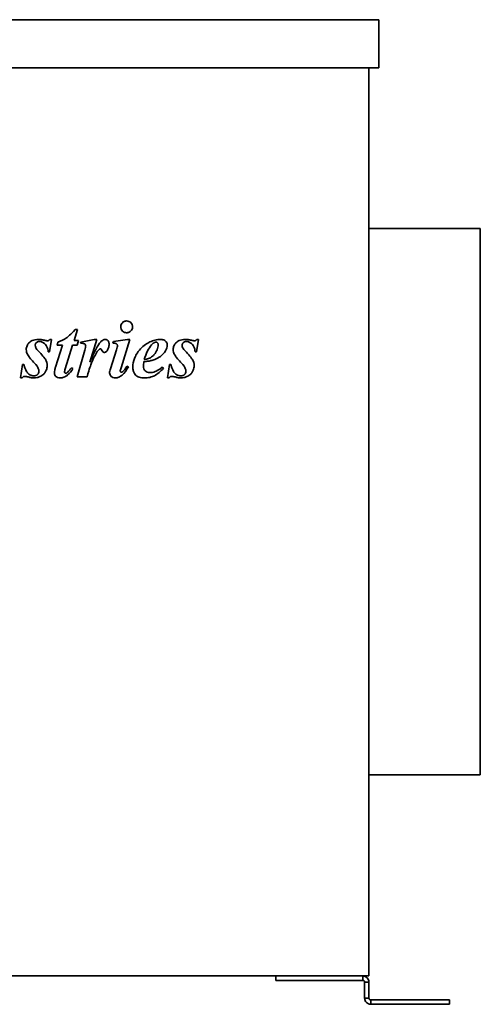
# Model space of a CAD drawing. Header units: millimetres. Extents: x 152 to 688, y 72 to 522.
# Tile 5 of 5: x 477 to 688, y 72 to 522. Entities that reach past the tile are written whole.
import ezdxf

# ---------------------------------------------------------------- set-up
doc = ezdxf.new("R2010")
doc.units = ezdxf.units.MM
doc.header["$LTSCALE"] = 2
doc.layers.add('Krawędzie widoczne(ISO)', color=7, linetype='Continuous', lineweight=35, true_color=0x262659)

msp = doc.modelspace()

# ---------------------------------------------------------------- linework, layer by layer
at = {"layer": 'Krawędzie widoczne(ISO)'}
for p, q in [((198.5, 522.23), (641.5, 522.23)), ((641.5, 500.23), (641.5, 522.23)), ((641.5, 500.23), (198.5, 500.23)), ((637, 500.23), (637, 84.73)), ((687.9, 426.73), (637, 426.73)), ((687.9, 176.73), (687.9, 426.73)), ((502.16, 375.44), (503.73, 380.47)), ((503.73, 380.47), (502.73, 380.47)), ((491, 370.26), (491.82, 375.95)), ((491.82, 375.95), (491.15, 375.95)), ((494.82, 374.69), (494.48, 373.32)), ((504.22, 375.44), (502.16, 375.44)), ((503.59, 373.32), (504.22, 375.44)), ((505.24, 374.73), (505.08, 374.2)), ((511.41, 375.95), (505.24, 374.73)), ((509.37, 365.6), (512.63, 375.95)), ((512.63, 375.95), (511.41, 375.95)), ((520.15, 374.93), (519.91, 374.2)), ((526.6, 375.95), (520.15, 374.93)), ((523.64, 362.94), (527.75, 375.95)), ((527.75, 375.95), (526.6, 375.95)), ((558.18, 370.26), (559, 375.95)), ((559, 375.95), (558.32, 375.95)), ((490.33, 370.26), (491, 370.26)), ((496.83, 373.32), (493.7, 363.33)), ((494.48, 373.32), (496.83, 373.32)), ((498.15, 362.49), (501.5, 373.32)), ((501.5, 373.32), (503.59, 373.32)), ((507.14, 371.07), (503.63, 358.86)), ((521.6, 371.26), (518.78, 362.45)), ((557.51, 370.26), (558.18, 370.26)), ((478.65, 364.5), (477.75, 358.35)), ((479.24, 364.5), (478.65, 364.5)), ((501.63, 362.62), (500.97, 363.02)), ((527.01, 363.37), (526.38, 363.76)), ((543.03, 362.78), (542.48, 363.25)), ((545.82, 364.5), (544.93, 358.35)), ((546.42, 364.5), (545.82, 364.5)), ((477.75, 358.35), (478.42, 358.35)), ((503.63, 358.86), (508.14, 358.86)), ((544.93, 358.35), (545.6, 358.35)), ((687.9, 176.73), (637, 176.73)), ((637, 84.73), (203, 84.73)), ((594.47, 84.73), (594.47, 82.73)), ((596.22, 82.73), (594.47, 82.73)), ((596.22, 82.73), (611.52, 82.73)), ((619.03, 82.73), (611.52, 82.73)), ((619.03, 82.73), (634.2, 82.73)), ((634.2, 83.61), (634.2, 84.73)), ((634.2, 82.73), (634.2, 83.61)), ((635, 81.93), (635, 74.57)), ((635.88, 81.93), (635, 81.93)), ((637, 81.93), (635.88, 81.93)), ((637, 74.57), (637, 81.93)), ((635, 74.57), (636.12, 74.57)), ((636.12, 74.57), (637, 74.57)), ((637.8, 73.77), (637.8, 72.89)), ((638.8, 73.77), (637.8, 73.77)), ((637.8, 72.89), (637.8, 71.77)), ((638.8, 73.77), (641.63, 73.77)), ((641.63, 73.77), (650.12, 73.77)), ((672.04, 73.77), (650.12, 73.77)), ((672.04, 73.77), (673.79, 73.77)), ((673.79, 71.77), (673.79, 73.77)), ((637.8, 71.77), (638.8, 71.77)), ((638.8, 71.77), (641.63, 71.77)), ((650.12, 71.77), (641.63, 71.77)), ((650.12, 71.77), (672.04, 71.77)), ((673.79, 71.77), (672.04, 71.77))]:
    msp.add_line(p, q, dxfattribs=at)
for points, knots in [([(526.22, 384.43), (526.03, 384.43), (525.84, 384.41), (525.48, 384.34), (525.31, 384.29), (524.83, 384.08), (524.54, 383.88), (524.04, 383.36), (523.85, 383.08), (523.58, 382.43), (523.52, 382.08), (523.52, 381.71)], [-0.4509791, -0.4509791, -0.4509791, -0.4509791, -0.3874977, -0.3874977, -0.3265374, -0.3265374, -0.211083, -0.211083, -0.1092223, -0.1092223, 0, 0, 0, 0]), ([(528.93, 381.71), (528.93, 381.9), (528.92, 382.09), (528.84, 382.46), (528.79, 382.63), (528.57, 383.15), (528.35, 383.44), (527.86, 383.92), (527.58, 384.1), (526.94, 384.37), (526.58, 384.43), (526.22, 384.43)], [-0.416204, -0.416204, -0.416204, -0.416204, -0.3642774, -0.3642774, -0.3143468, -0.3143468, -0.2097783, -0.2097783, -0.1095845, -0.1095845, 0, 0, 0, 0]), ([(502.73, 380.47), (500.54, 378.05), (499.3, 377.12), (497.53, 375.87), (496.19, 375.21), (494.82, 374.69)], [-0.6505115, -0.6505115, -0.6505115, -0.6505115, -0.4385322, -0.4385322, 0, 0, 0, 0]), ([(523.52, 381.71), (523.52, 381.52), (523.54, 381.33), (523.61, 380.97), (523.67, 380.79), (523.9, 380.26), (524.14, 379.97), (524.61, 379.51), (524.89, 379.32), (525.52, 379.06), (525.86, 379), (526.22, 379)], [-0.3936903, -0.3936903, -0.3936903, -0.3936903, -0.3478818, -0.3478818, -0.3037884, -0.3037884, -0.2065084, -0.2065084, -0.1058691, -0.1058691, 0, 0, 0, 0]), ([(526.22, 379), (526.41, 379), (526.59, 379.01), (526.96, 379.09), (527.13, 379.14), (527.71, 379.39), (528, 379.65), (528.42, 380.08), (528.6, 380.36), (528.87, 381), (528.93, 381.35), (528.93, 381.71)], [-0.352796, -0.352796, -0.352796, -0.352796, -0.3198104, -0.3198104, -0.2880609, -0.2880609, -0.2093679, -0.2093679, -0.1081651, -0.1081651, 0, 0, 0, 0]), ([(485.86, 375.95), (485.36, 375.95), (484.86, 375.92), (483.93, 375.75), (483.5, 375.63), (482.56, 375.23), (482.05, 374.9), (481.19, 374.02), (480.89, 373.57), (480.44, 372.5), (480.34, 371.91), (480.34, 371.3)], [-0.8800309, -0.8800309, -0.8800309, -0.8800309, -0.7060035, -0.7060035, -0.5510547, -0.5510547, -0.3479455, -0.3479455, -0.1825734, -0.1825734, 0, 0, 0, 0]), ([(484.43, 373.32), (484.43, 373.43), (484.44, 373.53), (484.48, 373.74), (484.51, 373.84), (484.64, 374.13), (484.76, 374.3), (485.14, 374.67), (485.36, 374.79), (485.8, 374.97), (486.09, 375.01), (486.39, 375.01)], [-0.2190672, -0.2190672, -0.2190672, -0.2190672, -0.2002177, -0.2002177, -0.181881, -0.181881, -0.143458, -0.143458, -0.0888308, -0.0888308, 0, 0, 0, 0]), ([(488.66, 375.55), (488.16, 375.67), (487.64, 375.78), (486.71, 375.91), (486.28, 375.95), (485.86, 375.95)], [-0.2805032, -0.2805032, -0.2805032, -0.2805032, -0.1261336, -0.1261336, 0, 0, 0, 0]), ([(486.39, 375.01), (486.59, 375.01), (486.79, 374.99), (487.18, 374.91), (487.38, 374.85), (487.98, 374.59), (488.35, 374.32), (489.29, 373.46), (489.61, 372.92), (490.12, 371.84), (490.28, 371.05), (490.33, 370.26)], [-0.480152, -0.480152, -0.480152, -0.480152, -0.4512895, -0.4512895, -0.4219219, -0.4219219, -0.3572301, -0.3572301, -0.238326, -0.238326, 0, 0, 0, 0]), ([(489.98, 375.34), (489.8, 375.34), (489.59, 375.36), (489.16, 375.43), (488.9, 375.49), (488.66, 375.55)], [-0.1312582, -0.1312582, -0.1312582, -0.1312582, -0.0751287, -0.0751287, 0, 0, 0, 0]), ([(491.15, 375.95), (491.06, 375.84), (490.97, 375.74), (490.76, 375.56), (490.65, 375.49), (490.35, 375.37), (490.17, 375.34), (489.98, 375.34)], [-0.1379027, -0.1379027, -0.1379027, -0.1379027, -0.0955707, -0.0955707, -0.0561638, -0.0561638, 0, 0, 0, 0]), ([(505.08, 374.2), (505.43, 374.2), (505.88, 374.19), (506.49, 374.12), (506.65, 374.08), (506.96, 373.93), (507.09, 373.84), (507.3, 373.63), (507.36, 373.53), (507.47, 373.24), (507.49, 373.06), (507.49, 372.89)], [-0.2546354, -0.2546354, -0.2546354, -0.2546354, -0.1858365, -0.1858365, -0.1358192, -0.1358192, -0.090491, -0.090491, -0.0520702, -0.0520702, 0, 0, 0, 0]), ([(514.39, 374.91), (513.69, 374.19), (512.89, 372.82), (511.29, 369.84), (510.22, 367.53), (509.37, 365.6)], [-1.00802, -1.00802, -1.00802, -1.00802, -0.633589, -0.633589, 0, 0, 0, 0]), ([(516.47, 375.95), (516.29, 375.95), (516.11, 375.93), (515.76, 375.84), (515.58, 375.78), (515.03, 375.5), (514.69, 375.22), (514.39, 374.91)], [-0.239185, -0.239185, -0.239185, -0.239185, -0.1848343, -0.1848343, -0.1285005, -0.1285005, 0, 0, 0, 0]), ([(518.17, 373.79), (518.17, 374), (518.15, 374.22), (518.08, 374.61), (518.04, 374.79), (517.84, 375.23), (517.7, 375.4), (517.44, 375.66), (517.29, 375.76), (516.91, 375.92), (516.69, 375.95), (516.47, 375.95)], [-0.242531, -0.242531, -0.242531, -0.242531, -0.2057333, -0.2057333, -0.1737204, -0.1737204, -0.1232101, -0.1232101, -0.0654172, -0.0654172, 0, 0, 0, 0]), ([(519.91, 374.2), (520.03, 374.2), (520.16, 374.21), (520.4, 374.22), (520.51, 374.22), (520.62, 374.22)], [-0.07108279, -0.07108279, -0.07108279, -0.07108279, -0.03295404, -0.03295404, 0, 0, 0, 0]), ([(520.62, 374.22), (520.76, 374.22), (520.89, 374.21), (521.14, 374.16), (521.25, 374.13), (521.54, 374), (521.66, 373.89), (521.83, 373.71), (521.9, 373.61), (521.99, 373.4), (522.01, 373.29), (522.01, 373.18)], [-0.1608523, -0.1608523, -0.1608523, -0.1608523, -0.1334734, -0.1334734, -0.1092817, -0.1092817, -0.0694396, -0.0694396, -0.0340452, -0.0340452, 0, 0, 0, 0]), ([(541.66, 375.95), (540.83, 375.95), (540.02, 375.85), (538.37, 375.46), (537.56, 375.16), (535.65, 374.24), (534.04, 373.29), (531.04, 370.06), (530.22, 368.35), (529.3, 365.98), (529.02, 364.63), (529.02, 363.23)], [-1.535949, -1.535949, -1.535949, -1.535949, -1.319391, -1.319391, -1.091451, -1.091451, -0.763345, -0.763345, -0.419332, -0.419332, 0, 0, 0, 0]), ([(537.63, 373.5), (537.86, 373.76), (538.12, 374.01), (538.61, 374.39), (538.85, 374.54), (539.27, 374.69), (539.44, 374.73), (539.62, 374.73)], [-0.2371908, -0.2371908, -0.2371908, -0.2371908, -0.1336697, -0.1336697, -0.0521754, -0.0521754, 0, 0, 0, 0]), ([(539.62, 374.73), (539.76, 374.73), (539.9, 374.71), (540.15, 374.6), (540.26, 374.53), (540.4, 374.38), (540.49, 374.28), (540.61, 373.96), (540.64, 373.79), (540.64, 373.63)], [-0.2665624, -0.2665624, -0.2665624, -0.2665624, -0.1782034, -0.1782034, -0.101379, -0.101379, -0.0505535, -0.0505535, 0, 0, 0, 0]), ([(544.8, 373.36), (544.8, 373.55), (544.79, 373.74), (544.71, 374.1), (544.66, 374.27), (544.45, 374.73), (544.26, 374.99), (543.89, 375.33), (543.63, 375.55), (542.69, 375.89), (542.17, 375.95), (541.66, 375.95)], [-0.8558076, -0.8558076, -0.8558076, -0.8558076, -0.7040722, -0.7040722, -0.560056, -0.560056, -0.2970004, -0.2970004, -0.1521953, -0.1521953, 0, 0, 0, 0]), ([(553.03, 375.95), (552.54, 375.95), (552.03, 375.92), (551.11, 375.75), (550.68, 375.63), (549.74, 375.23), (549.22, 374.9), (548.37, 374.02), (548.06, 373.57), (547.62, 372.5), (547.52, 371.91), (547.52, 371.3)], [-0.8800309, -0.8800309, -0.8800309, -0.8800309, -0.7060035, -0.7060035, -0.5510547, -0.5510547, -0.3479455, -0.3479455, -0.1825734, -0.1825734, 0, 0, 0, 0]), ([(551.6, 373.32), (551.6, 373.43), (551.61, 373.53), (551.66, 373.74), (551.69, 373.84), (551.81, 374.13), (551.94, 374.3), (552.31, 374.67), (552.53, 374.79), (552.98, 374.97), (553.27, 375.01), (553.57, 375.01)], [-0.2190672, -0.2190672, -0.2190672, -0.2190672, -0.2002177, -0.2002177, -0.181881, -0.181881, -0.143458, -0.143458, -0.0888308, -0.0888308, 0, 0, 0, 0]), ([(555.83, 375.55), (555.33, 375.67), (554.81, 375.78), (553.89, 375.91), (553.46, 375.95), (553.03, 375.95)], [-0.2805032, -0.2805032, -0.2805032, -0.2805032, -0.1261336, -0.1261336, 0, 0, 0, 0]), ([(553.57, 375.01), (553.77, 375.01), (553.97, 374.99), (554.36, 374.91), (554.56, 374.85), (555.16, 374.59), (555.53, 374.32), (556.47, 373.46), (556.78, 372.92), (557.3, 371.84), (557.46, 371.05), (557.51, 370.26)], [-0.480152, -0.480152, -0.480152, -0.480152, -0.4512895, -0.4512895, -0.4219219, -0.4219219, -0.3572301, -0.3572301, -0.238326, -0.238326, 0, 0, 0, 0]), ([(557.16, 375.34), (556.97, 375.34), (556.77, 375.36), (556.34, 375.43), (556.08, 375.49), (555.83, 375.55)], [-0.1312582, -0.1312582, -0.1312582, -0.1312582, -0.0751287, -0.0751287, 0, 0, 0, 0]), ([(558.32, 375.95), (558.24, 375.84), (558.15, 375.74), (557.94, 375.56), (557.82, 375.49), (557.53, 375.37), (557.35, 375.34), (557.16, 375.34)], [-0.1379027, -0.1379027, -0.1379027, -0.1379027, -0.0955707, -0.0955707, -0.0561638, -0.0561638, 0, 0, 0, 0]), ([(480.34, 371.3), (480.34, 370.93), (480.38, 370.56), (480.55, 369.85), (480.67, 369.52), (480.83, 369.21)], [-0.2170359, -0.2170359, -0.2170359, -0.2170359, -0.1055651, -0.1055651, 0, 0, 0, 0]), ([(485.73, 370.81), (484.92, 371.66), (484.72, 372.07), (484.49, 372.61), (484.43, 372.96), (484.43, 373.32)], [-0.1760782, -0.1760782, -0.1760782, -0.1760782, -0.1085577, -0.1085577, 0, 0, 0, 0]), ([(489.9, 363.96), (489.9, 364.44), (489.84, 364.91), (489.56, 365.96), (489.35, 366.36), (488.8, 367.4), (487.39, 369.04), (485.73, 370.81)], [-0.9160631, -0.9160631, -0.9160631, -0.9160631, -0.8322724, -0.8322724, -0.725355, -0.725355, 0, 0, 0, 0]), ([(507.49, 372.89), (507.49, 372.72), (507.45, 372.47), (507.33, 371.85), (507.23, 371.43), (507.14, 371.07)], [-0.1871383, -0.1871383, -0.1871383, -0.1871383, -0.1099629, -0.1099629, 0, 0, 0, 0]), ([(508.14, 358.86), (509.26, 362.85), (509.71, 364.05), (510.55, 366.08), (511.57, 368.44), (512.92, 370.68), (513.28, 371.05), (513.59, 371.35), (513.72, 371.45), (513.84, 371.52)], [-0.4014045, -0.4014045, -0.4014045, -0.4014045, -0.2373109, -0.2373109, -0.1139922, -0.1139922, -0.0419822, -0.0419822, 0, 0, 0, 0]), ([(513.84, 371.52), (513.9, 371.55), (513.97, 371.58), (514.09, 371.61), (514.15, 371.62), (514.21, 371.62)], [-0.03833503, -0.03833503, -0.03833503, -0.03833503, -0.01757852, -0.01757852, 0, 0, 0, 0]), ([(514.21, 371.62), (514.25, 371.62), (514.29, 371.62), (514.37, 371.6), (514.41, 371.58), (514.47, 371.54), (514.51, 371.52), (514.64, 371.4), (514.8, 371.13), (515.06, 370.64), (515.15, 370.47), (515.4, 370.23), (515.52, 370.15), (515.79, 370.04), (515.95, 370.01), (516.11, 370.01)], [-0.7139207, -0.7139207, -0.7139207, -0.7139207, -0.6210553, -0.6210553, -0.5236336, -0.5236336, -0.4462124, -0.4462124, -0.154009, -0.154009, -0.0894721, -0.0894721, -0.0476659, -0.0476659, 0, 0, 0, 0]), ([(516.11, 370.01), (516.22, 370.01), (516.33, 370.03), (516.54, 370.09), (516.65, 370.14), (516.97, 370.35), (517.16, 370.56), (517.31, 370.79)], [-0.1488091, -0.1488091, -0.1488091, -0.1488091, -0.1153424, -0.1153424, -0.0808647, -0.0808647, 0, 0, 0, 0]), ([(517.31, 370.79), (517.6, 371.2), (517.82, 371.66), (518.11, 372.68), (518.17, 373.24), (518.17, 373.79)], [-0.3187621, -0.3187621, -0.3187621, -0.3187621, -0.1660198, -0.1660198, 0, 0, 0, 0]), ([(522.01, 373.18), (522.01, 372.93), (521.96, 372.65), (521.83, 372.01), (521.71, 371.61), (521.6, 371.26)], [-0.1957249, -0.1957249, -0.1957249, -0.1957249, -0.1126966, -0.1126966, 0, 0, 0, 0]), ([(540.64, 373.63), (540.64, 372.81), (540.43, 372), (539.9, 370.72), (539.44, 369.75), (538.42, 368.59), (537.85, 368), (536.71, 367.34), (535.97, 367), (534.24, 366.74)], [-7.76471, -7.76471, -7.76471, -7.76471, -4.065446, -4.065446, -1.456197, -1.456197, -0.52465, -0.52465, 0, 0, 0, 0]), ([(534.24, 366.74), (534.64, 368.08), (535.14, 369.44), (536.27, 371.69), (536.88, 372.67), (537.63, 373.5)], [-0.7546689, -0.7546689, -0.7546689, -0.7546689, -0.3358974, -0.3358974, 0, 0, 0, 0]), ([(537.7, 366.33), (539.89, 366.93), (541.19, 367.82), (542.63, 368.87), (543.41, 369.74), (544.03, 370.75)], [-0.5357769, -0.5357769, -0.5357769, -0.5357769, -0.3549918, -0.3549918, 0, 0, 0, 0]), ([(544.03, 370.75), (544.27, 371.15), (544.47, 371.58), (544.74, 372.47), (544.8, 372.91), (544.8, 373.36)], [-0.2776952, -0.2776952, -0.2776952, -0.2776952, -0.1355753, -0.1355753, 0, 0, 0, 0]), ([(547.52, 371.3), (547.52, 370.93), (547.56, 370.56), (547.72, 369.85), (547.84, 369.52), (548.01, 369.21)], [-0.2170359, -0.2170359, -0.2170359, -0.2170359, -0.1055651, -0.1055651, 0, 0, 0, 0]), ([(552.91, 370.81), (552.1, 371.66), (551.9, 372.07), (551.67, 372.61), (551.6, 372.96), (551.6, 373.32)], [-0.1760782, -0.1760782, -0.1760782, -0.1760782, -0.1085577, -0.1085577, 0, 0, 0, 0]), ([(557.08, 363.96), (557.08, 364.44), (557.02, 364.91), (556.74, 365.96), (556.53, 366.36), (555.98, 367.4), (554.56, 369.04), (552.91, 370.81)], [-0.9160631, -0.9160631, -0.9160631, -0.9160631, -0.8322724, -0.8322724, -0.725355, -0.725355, 0, 0, 0, 0]), ([(480.83, 369.21), (481.09, 368.72), (481.48, 368.17), (482.43, 366.97), (483.07, 366.24), (483.67, 365.6)], [-0.4571732, -0.4571732, -0.4571732, -0.4571732, -0.2644467, -0.2644467, 0, 0, 0, 0]), ([(483.67, 365.6), (485.28, 363.85), (485.66, 363.16), (486.01, 362.28), (486.1, 361.84), (486.1, 361.39)], [-0.284397, -0.284397, -0.284397, -0.284397, -0.1361469, -0.1361469, 0, 0, 0, 0]), ([(533.92, 363.8), (533.92, 364.09), (533.93, 364.4), (533.99, 365.05), (534.03, 365.42), (534.08, 365.78)], [-0.1957361, -0.1957361, -0.1957361, -0.1957361, -0.1090517, -0.1090517, 0, 0, 0, 0]), ([(534.08, 365.78), (534.75, 365.84), (535.45, 365.91), (536.64, 366.09), (537.19, 366.2), (537.7, 366.33)], [-0.3602885, -0.3602885, -0.3602885, -0.3602885, -0.1577625, -0.1577625, 0, 0, 0, 0]), ([(548.01, 369.21), (548.27, 368.72), (548.66, 368.17), (549.6, 366.97), (550.25, 366.24), (550.85, 365.6)], [-0.4571732, -0.4571732, -0.4571732, -0.4571732, -0.2644467, -0.2644467, 0, 0, 0, 0]), ([(550.85, 365.6), (552.45, 363.85), (552.83, 363.16), (553.19, 362.28), (553.28, 361.84), (553.28, 361.39)], [-0.284397, -0.284397, -0.284397, -0.284397, -0.1361469, -0.1361469, 0, 0, 0, 0]), ([(483.75, 359.23), (483.45, 359.23), (483.15, 359.28), (482.49, 359.49), (482.17, 359.66), (481.43, 360.11), (481.02, 360.49), (480.38, 361.37), (479.92, 362.17), (479.24, 364.5)], [-2.273227, -2.273227, -2.273227, -2.273227, -1.941019, -1.941019, -1.528015, -1.528015, -0.72756, -0.72756, 0, 0, 0, 0]), ([(486.1, 361.39), (486.1, 361.11), (486.05, 360.83), (485.83, 360.31), (485.67, 360.08), (485.31, 359.73), (485.08, 359.54), (484.43, 359.28), (484.1, 359.23), (483.75, 359.23)], [-0.4916038, -0.4916038, -0.4916038, -0.4916038, -0.3513485, -0.3513485, -0.2101778, -0.2101778, -0.1024562, -0.1024562, 0, 0, 0, 0]), ([(483.9, 358.35), (484.36, 358.35), (484.81, 358.4), (485.72, 358.6), (486.16, 358.75), (487.1, 359.18), (487.75, 359.56), (488.55, 360.35), (489.09, 360.92), (489.76, 362.53), (489.9, 363.23), (489.9, 363.96)], [-2.60839, -2.60839, -2.60839, -2.60839, -1.969327, -1.969327, -1.32176, -1.32176, -0.524409, -0.524409, -0.219729, -0.219729, 0, 0, 0, 0]), ([(493.7, 363.33), (493.55, 362.84), (493.41, 362.32), (493.24, 361.42), (493.19, 360.99), (493.19, 360.59)], [-0.2749031, -0.2749031, -0.2749031, -0.2749031, -0.1199944, -0.1199944, 0, 0, 0, 0]), ([(493.19, 360.59), (493.19, 360.43), (493.2, 360.27), (493.26, 359.97), (493.31, 359.82), (493.48, 359.42), (493.64, 359.2), (493.98, 358.88), (494.21, 358.69), (494.97, 358.4), (495.4, 358.35), (495.82, 358.35)], [-0.633118, -0.633118, -0.633118, -0.633118, -0.5279407, -0.5279407, -0.428455, -0.428455, -0.2458664, -0.2458664, -0.1261178, -0.1261178, 0, 0, 0, 0]), ([(495.82, 358.35), (496.41, 358.35), (496.97, 358.47), (498.06, 358.89), (498.67, 359.23), (500.21, 360.46), (501, 361.53), (501.63, 362.62)], [-0.8060586, -0.8060586, -0.8060586, -0.8060586, -0.5916034, -0.5916034, -0.3756404, -0.3756404, 0, 0, 0, 0]), ([(497.83, 360.96), (497.83, 361.17), (497.86, 361.41), (497.97, 361.9), (498.06, 362.21), (498.15, 362.49)], [-0.1514748, -0.1514748, -0.1514748, -0.1514748, -0.0891758, -0.0891758, 0, 0, 0, 0]), ([(498.36, 360.51), (498.31, 360.51), (498.27, 360.52), (498.18, 360.54), (498.14, 360.55), (498.03, 360.61), (497.98, 360.65), (497.9, 360.73), (497.87, 360.77), (497.84, 360.86), (497.83, 360.91), (497.83, 360.96)], [-0.07211935, -0.07211935, -0.07211935, -0.07211935, -0.06005525, -0.06005525, -0.04816062, -0.04816062, -0.02985783, -0.02985783, -0.01495851, -0.01495851, 0, 0, 0, 0]), ([(499.01, 360.78), (498.91, 360.69), (498.79, 360.62), (498.57, 360.53), (498.47, 360.51), (498.36, 360.51)], [-0.07219859, -0.07219859, -0.07219859, -0.07219859, -0.03242126, -0.03242126, 0, 0, 0, 0]), ([(500.97, 363.02), (500.65, 362.57), (500.29, 362.09), (499.65, 361.36), (499.33, 361.03), (499.01, 360.78)], [-0.2921562, -0.2921562, -0.2921562, -0.2921562, -0.1232835, -0.1232835, 0, 0, 0, 0]), ([(518.78, 362.45), (518.68, 362.14), (518.59, 361.82), (518.47, 361.24), (518.43, 360.98), (518.43, 360.72)], [-0.1754569, -0.1754569, -0.1754569, -0.1754569, -0.0775721, -0.0775721, 0, 0, 0, 0]), ([(518.43, 360.72), (518.43, 360.39), (518.49, 360.08), (518.73, 359.51), (518.9, 359.27), (519.27, 358.9), (519.52, 358.7), (520.26, 358.4), (520.67, 358.35), (521.07, 358.35)], [-0.5665292, -0.5665292, -0.5665292, -0.5665292, -0.3970455, -0.3970455, -0.2399516, -0.2399516, -0.1211657, -0.1211657, 0, 0, 0, 0]), ([(521.07, 358.35), (521.61, 358.35), (522.12, 358.46), (523.17, 358.89), (523.67, 359.22), (525.25, 360.55), (526.21, 361.92), (527.01, 363.37)], [-0.8826197, -0.8826197, -0.8826197, -0.8826197, -0.6999555, -0.6999555, -0.4976709, -0.4976709, 0, 0, 0, 0]), ([(523.3, 361.49), (523.3, 361.62), (523.33, 361.81), (523.45, 362.32), (523.55, 362.66), (523.64, 362.94)], [-0.155203, -0.155203, -0.155203, -0.155203, -0.0890312, -0.0890312, 0, 0, 0, 0]), ([(523.81, 360.9), (523.78, 360.9), (523.75, 360.9), (523.69, 360.92), (523.66, 360.93), (523.57, 360.97), (523.52, 361.02), (523.42, 361.12), (523.38, 361.19), (523.31, 361.34), (523.3, 361.42), (523.3, 361.49)], [-0.1006459, -0.1006459, -0.1006459, -0.1006459, -0.0890877, -0.0890877, -0.0771836, -0.0771836, -0.0501361, -0.0501361, -0.023172, -0.023172, 0, 0, 0, 0]), ([(524.42, 361.21), (524.36, 361.15), (524.3, 361.1), (524.17, 361.01), (524.11, 360.97), (523.97, 360.92), (523.89, 360.9), (523.81, 360.9)], [-0.07046949, -0.07046949, -0.07046949, -0.07046949, -0.04601746, -0.04601746, -0.02469589, -0.02469589, 0, 0, 0, 0]), ([(526.38, 363.76), (526.06, 363.24), (525.69, 362.68), (525.06, 361.86), (524.74, 361.48), (524.42, 361.21)], [-0.3130305, -0.3130305, -0.3130305, -0.3130305, -0.1275722, -0.1275722, 0, 0, 0, 0]), ([(529.02, 363.23), (529.02, 362.71), (529.08, 362.2), (529.35, 361.22), (529.56, 360.76), (530.19, 359.76), (530.54, 359.46), (530.98, 359.08), (531.43, 358.86), (532.71, 358.43), (533.61, 358.35), (534.45, 358.35)], [-0.4610379, -0.4610379, -0.4610379, -0.4610379, -0.4432687, -0.4432687, -0.4259714, -0.4259714, -0.4024571, -0.4024571, -0.2518623, -0.2518623, 0, 0, 0, 0]), ([(536.86, 360.76), (536.42, 360.76), (535.99, 360.82), (535.27, 361.13), (534.98, 361.32), (534.54, 361.77), (534.32, 362.05), (533.98, 362.89), (533.92, 363.34), (533.92, 363.8)], [-0.6502662, -0.6502662, -0.6502662, -0.6502662, -0.4405223, -0.4405223, -0.2697724, -0.2697724, -0.1371019, -0.1371019, 0, 0, 0, 0]), ([(534.45, 358.35), (535.23, 358.35), (536.01, 358.43), (537.66, 358.81), (538.37, 359.1), (540.39, 360.13), (541.78, 361.38), (543.03, 362.78)], [-0.9307119, -0.9307119, -0.9307119, -0.9307119, -0.7606828, -0.7606828, -0.5628392, -0.5628392, 0, 0, 0, 0]), ([(542.48, 363.25), (540.85, 361.93), (539.85, 361.46), (538.49, 360.92), (537.69, 360.76), (536.86, 360.76)], [-0.436929, -0.436929, -0.436929, -0.436929, -0.2490199, -0.2490199, 0, 0, 0, 0]), ([(550.93, 359.23), (550.63, 359.23), (550.33, 359.28), (549.67, 359.49), (549.35, 359.66), (548.61, 360.11), (548.2, 360.49), (547.56, 361.37), (547.09, 362.17), (546.42, 364.5)], [-2.273227, -2.273227, -2.273227, -2.273227, -1.941019, -1.941019, -1.528015, -1.528015, -0.72756, -0.72756, 0, 0, 0, 0]), ([(553.28, 361.39), (553.28, 361.11), (553.23, 360.83), (553.01, 360.31), (552.85, 360.08), (552.49, 359.73), (552.26, 359.54), (551.61, 359.28), (551.27, 359.23), (550.93, 359.23)], [-0.4916038, -0.4916038, -0.4916038, -0.4916038, -0.3513485, -0.3513485, -0.2101778, -0.2101778, -0.1024562, -0.1024562, 0, 0, 0, 0]), ([(551.07, 358.35), (551.53, 358.35), (551.99, 358.4), (552.89, 358.6), (553.33, 358.75), (554.28, 359.18), (554.93, 359.56), (555.73, 360.35), (556.26, 360.92), (556.94, 362.53), (557.08, 363.23), (557.08, 363.96)], [-2.60839, -2.60839, -2.60839, -2.60839, -1.969327, -1.969327, -1.32176, -1.32176, -0.524409, -0.524409, -0.219729, -0.219729, 0, 0, 0, 0]), ([(478.42, 358.35), (478.52, 358.49), (478.64, 358.64), (478.88, 358.88), (478.98, 358.93), (479.26, 359.04), (479.49, 359.06), (479.71, 359.06)], [-0.134862, -0.134862, -0.134862, -0.134862, -0.1008874, -0.1008874, -0.0672575, -0.0672575, 0, 0, 0, 0]), ([(479.71, 359.06), (479.92, 359.06), (480.16, 359.03), (480.66, 358.94), (480.97, 358.86), (481.26, 358.78)], [-0.1523025, -0.1523025, -0.1523025, -0.1523025, -0.08985, -0.08985, 0, 0, 0, 0]), ([(481.26, 358.78), (481.73, 358.65), (482.23, 358.53), (483.09, 358.39), (483.5, 358.35), (483.9, 358.35)], [-0.2645286, -0.2645286, -0.2645286, -0.2645286, -0.1179389, -0.1179389, 0, 0, 0, 0]), ([(545.6, 358.35), (545.7, 358.49), (545.81, 358.64), (546.06, 358.88), (546.16, 358.93), (546.44, 359.04), (546.66, 359.06), (546.89, 359.06)], [-0.134862, -0.134862, -0.134862, -0.134862, -0.1008874, -0.1008874, -0.0672575, -0.0672575, 0, 0, 0, 0]), ([(546.89, 359.06), (547.1, 359.06), (547.34, 359.03), (547.84, 358.94), (548.15, 358.86), (548.44, 358.78)], [-0.1523025, -0.1523025, -0.1523025, -0.1523025, -0.08985, -0.08985, 0, 0, 0, 0]), ([(548.44, 358.78), (548.91, 358.65), (549.4, 358.53), (550.27, 358.39), (550.68, 358.35), (551.07, 358.35)], [-0.2645286, -0.2645286, -0.2645286, -0.2645286, -0.1179389, -0.1179389, 0, 0, 0, 0]), ([(634.2, 84.73), (634.57, 84.73), (634.94, 84.66), (635.62, 84.37), (635.92, 84.17), (636.44, 83.65), (636.65, 83.34), (636.93, 82.66), (637, 82.3), (637, 81.93)], [0, 0, 0, 0, 0.1113973, 0.1113973, 0.2218681, 0.2218681, 0.3323097, 0.3323097, 0.4436983, 0.4436983, 0.4436983, 0.4436983]), ([(635, 81.93), (635, 81.94), (635, 81.96), (635, 81.97), (635, 81.99), (635, 82), (635, 82.02), (634.99, 82.03), (634.99, 82.04), (634.99, 82.06), (634.99, 82.07), (634.98, 82.09), (634.98, 82.1), (634.98, 82.11), (634.98, 82.13), (634.97, 82.14), (634.97, 82.16), (634.96, 82.17), (634.96, 82.18), (634.95, 82.2), (634.95, 82.21), (634.94, 82.22), (634.94, 82.24), (634.93, 82.25), (634.93, 82.27), (634.92, 82.28), (634.91, 82.29), (634.91, 82.3), (634.9, 82.32), (634.89, 82.33), (634.89, 82.34), (634.88, 82.35), (634.87, 82.37), (634.86, 82.38), (634.86, 82.39), (634.85, 82.4), (634.84, 82.41), (634.83, 82.42), (634.82, 82.44), (634.81, 82.45), (634.8, 82.46), (634.79, 82.47), (634.78, 82.48), (634.77, 82.49), (634.76, 82.5), (634.75, 82.51), (634.74, 82.52), (634.74, 82.52), (634.73, 82.53), (634.73, 82.53), (634.72, 82.54), (634.72, 82.54), (634.71, 82.55), (634.7, 82.56), (634.69, 82.57), (634.68, 82.57), (634.66, 82.58), (634.65, 82.59), (634.64, 82.6), (634.63, 82.61), (634.61, 82.61), (634.6, 82.62), (634.59, 82.63), (634.58, 82.64), (634.56, 82.64), (634.55, 82.65), (634.54, 82.66), (634.52, 82.66), (634.51, 82.67), (634.5, 82.67), (634.49, 82.68), (634.49, 82.68), (634.48, 82.68), (634.47, 82.68), (634.47, 82.69), (634.46, 82.69), (634.44, 82.69), (634.43, 82.7), (634.42, 82.7), (634.4, 82.7), (634.39, 82.71), (634.37, 82.71), (634.36, 82.71), (634.34, 82.72), (634.33, 82.72), (634.32, 82.72), (634.3, 82.72), (634.29, 82.73), (634.27, 82.73), (634.26, 82.73), (634.24, 82.73), (634.23, 82.73), (634.21, 82.73), (634.2, 82.73)], [0, 0, 0, 0, 0.0047728, 0.0047728, 0.0047728, 0.0095512, 0.0095512, 0.0095512, 0.0143301, 0.0143301, 0.0143301, 0.0191047, 0.0191047, 0.0191047, 0.0238701, 0.0238701, 0.0238701, 0.0286216, 0.0286216, 0.0286216, 0.0333544, 0.0333544, 0.0333544, 0.0382298, 0.0382298, 0.0382298, 0.0427614, 0.0427614, 0.0427614, 0.0474593, 0.0474593, 0.0474593, 0.0521542, 0.0521542, 0.0521542, 0.0568425, 0.0568425, 0.0568425, 0.0615206, 0.0615206, 0.0615206, 0.0661851, 0.0661851, 0.0661851, 0.0708326, 0.0708326, 0.0708326, 0.0744107, 0.0744107, 0.0744107, 0.0754605, 0.0754605, 0.0754605, 0.080083, 0.080083, 0.080083, 0.0847043, 0.0847043, 0.0847043, 0.0893209, 0.0893209, 0.0893209, 0.0939292, 0.0939292, 0.0939292, 0.0985257, 0.0985257, 0.0985257, 0.1031072, 0.1031072, 0.1031072, 0.1049061, 0.1049061, 0.1049061, 0.1076745, 0.1076745, 0.1076745, 0.112241, 0.112241, 0.112241, 0.1168056, 0.1168056, 0.1168056, 0.1213652, 0.1213652, 0.1213652, 0.125917, 0.125917, 0.125917, 0.1304582, 0.1304582, 0.1304582, 0.1349859, 0.1349859, 0.1349859, 0.1349859]), ([(637.8, 71.77), (637.44, 71.77), (637.08, 71.84), (636.41, 72.11), (636.1, 72.31), (635.58, 72.83), (635.37, 73.14), (635.08, 73.82), (635, 74.19), (635, 74.57)], [0, 0, 0, 0, 0.1219861, 0.1219861, 0.243369, 0.243369, 0.3653617, 0.3653617, 0.48689, 0.48689, 0.48689, 0.48689]), ([(637, 74.57), (637, 74.55), (637, 74.54), (637, 74.52), (637, 74.51), (637, 74.49), (637.01, 74.48), (637.01, 74.46), (637.01, 74.45), (637.01, 74.43), (637.01, 74.42), (637.02, 74.4), (637.02, 74.39), (637.02, 74.38), (637.03, 74.36), (637.03, 74.35), (637.04, 74.33), (637.04, 74.32), (637.04, 74.31), (637.04, 74.31), (637.04, 74.31), (637.05, 74.3), (637.05, 74.29), (637.06, 74.28), (637.06, 74.26), (637.07, 74.25), (637.07, 74.23), (637.08, 74.22), (637.09, 74.21), (637.09, 74.19), (637.1, 74.18), (637.11, 74.17), (637.11, 74.16), (637.12, 74.14), (637.13, 74.13), (637.14, 74.12), (637.15, 74.11), (637.16, 74.1), (637.16, 74.08), (637.17, 74.07), (637.18, 74.06), (637.19, 74.05), (637.2, 74.04), (637.21, 74.03), (637.22, 74.02), (637.23, 74.01), (637.24, 74), (637.25, 73.99), (637.26, 73.98), (637.27, 73.97), (637.28, 73.96), (637.3, 73.95), (637.31, 73.94), (637.32, 73.93), (637.33, 73.92), (637.33, 73.92), (637.33, 73.92), (637.34, 73.92), (637.35, 73.91), (637.36, 73.9), (637.36, 73.9), (637.38, 73.89), (637.39, 73.88), (637.4, 73.88), (637.41, 73.87), (637.43, 73.86), (637.44, 73.86), (637.45, 73.85), (637.46, 73.84), (637.48, 73.84), (637.49, 73.83), (637.5, 73.83), (637.52, 73.82), (637.53, 73.82), (637.54, 73.81), (637.56, 73.81), (637.57, 73.8), (637.58, 73.8), (637.6, 73.8), (637.61, 73.79), (637.62, 73.79), (637.64, 73.79), (637.65, 73.78), (637.66, 73.78), (637.68, 73.78), (637.69, 73.78), (637.7, 73.78), (637.72, 73.77), (637.73, 73.77), (637.75, 73.77), (637.76, 73.77), (637.77, 73.77), (637.79, 73.77), (637.8, 73.77)], [0, 0, 0, 0, 0.0078163, 0.0078163, 0.0078163, 0.0156656, 0.0156656, 0.0156656, 0.0235447, 0.0235447, 0.0235447, 0.0314507, 0.0314507, 0.0314507, 0.0393801, 0.0393801, 0.0393801, 0.0456978, 0.0456978, 0.0456978, 0.0473294, 0.0473294, 0.0473294, 0.0552907, 0.0552907, 0.0552907, 0.0632562, 0.0632562, 0.0632562, 0.0712194, 0.0712194, 0.0712194, 0.0791739, 0.0791739, 0.0791739, 0.0871132, 0.0871132, 0.0871132, 0.0950308, 0.0950308, 0.0950308, 0.1029204, 0.1029204, 0.1029204, 0.1107759, 0.1107759, 0.1107759, 0.1185913, 0.1185913, 0.1185913, 0.1263609, 0.1263609, 0.1263609, 0.1340793, 0.1340793, 0.1340793, 0.1356977, 0.1356977, 0.1356977, 0.1417721, 0.1417721, 0.1417721, 0.1495008, 0.1495008, 0.1495008, 0.1572621, 0.1572621, 0.1572621, 0.1650505, 0.1650505, 0.1650505, 0.1728601, 0.1728601, 0.1728601, 0.1811091, 0.1811091, 0.1811091, 0.1885372, 0.1885372, 0.1885372, 0.1964318, 0.1964318, 0.1964318, 0.2043573, 0.2043573, 0.2043573, 0.2123021, 0.2123021, 0.2123021, 0.2202542, 0.2202542, 0.2202542, 0.2282011, 0.2282011, 0.2282011, 0.2282011])]:
    msp.add_open_spline(points, degree=3, knots=knots, dxfattribs=at)

doc.saveas('drawing.dxf')
